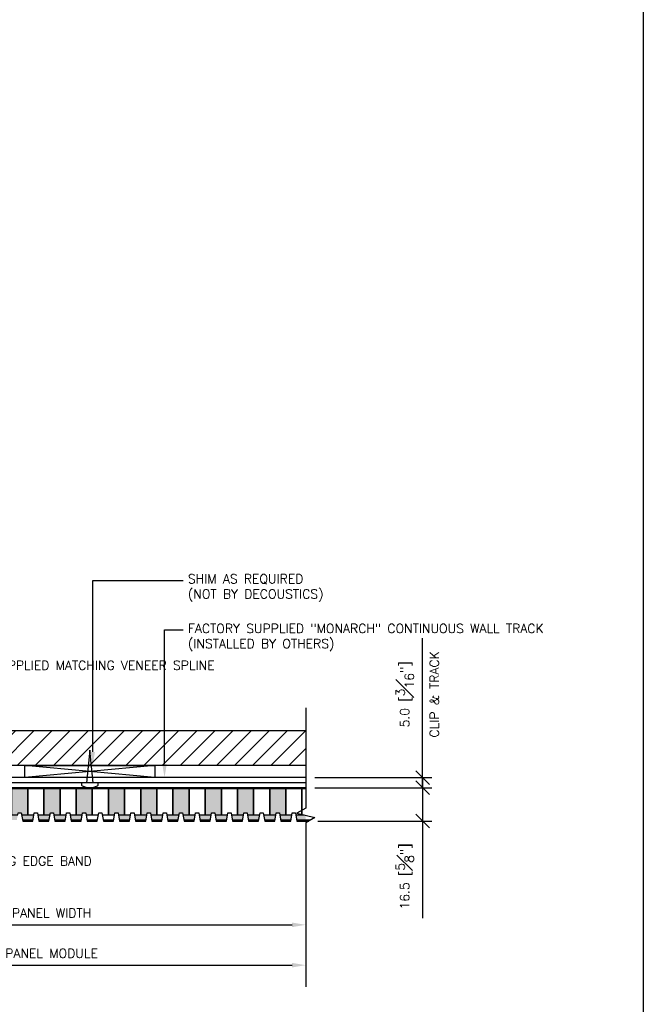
# Model space of a CAD drawing. Header units: millimetres. Extents: x 0 to 4899, y -1170 to 2102.
# Tile 7 of 15: x 1470 to 1779, y 88 to 576. Entities that reach past the tile are written whole.
import ezdxf
from ezdxf import colors
from ezdxf.entities.mleader import LeaderData, LeaderLine
from ezdxf.math import Vec2, Vec3

# ---------------------------------------------------------------- set-up
doc = ezdxf.new("R2010")
doc.units = ezdxf.units.MM
doc.header["$LTSCALE"] = 15
doc.header["$MEASUREMENT"] = 0
for name, color, linetype in [('1-ARCH', 1, 'Continuous'), ('1-DIM', 4, 'Continuous'), ('1-MOUNT', 155, 'Continuous'), ('1-PANEL', 6, 'Continuous'), ('1-TEXT', 2, 'Continuous')]:
    doc.layers.add(name, color=color, linetype=linetype)
doc.layers.add('1-VIEWPORT', color=3, linetype='Continuous', plot=False)
doc.styles.add('TEXT', font='romans.shx')
doc.dimstyles.new('WDIM 1-2', dxfattribs={"dimscale": 2.25, "dimtxt": 2, "dimasz": 3, "dimexe": 2, "dimexo": 2, "dimgap": 1.6, "dimtad": 1, "dimdec": 1, "dimzin": 3, "dimdsep": 46, "dimtxsty": 'TEXT', "dimblk": 'OBLIQUE', "dimcen": 2, "dimdle": 2, "dimclrd": 256, "dimclre": 4, "dimclrt": 2, "dimazin": 0, "dimtfac": 1, "dimtdec": 1, "dimtmove": 0, "dimatfit": 3, "dimfxl": 0, "dimfrac": 2, "dimtolj": 1, "dimtzin": 0, "dimlwd": -1, "dimlwe": -1, "dimarcsym": 0})
pattern_1 = [(37.5, (-1121.8529, 337.8345), (-0.0629934, 1.9268238), [0, -1.52, 0, -1.7, 0, -1.625]), (7.5, (-1121.853, 337.8345), (1.7697767, 2.822146), [0, -0.82, 0, -1.37, 0, -0.525]), (327.5, (-1123.083, 337.8345), (3.1141419, 0.0056591), [0, -0.5, 0, -1.8, 0, -2.35]), (317.5, (-1123.083, 337.8345), (3.0061266, 0.8776756), [0, -0.25, 0, -1.18, 0, -1.35])]

# ---------------------------------------------------------------- blocks, each defined once
blk = doc.blocks.new('_OBLIQUE')
at = {"color": 0, "linetype": 'ByBlock'}
blk.add_line((-0.5, -0.5), (0.5, 0.5), dxfattribs=at)
blk = doc.blocks.new('*D47')
at = {"layer": '1-DIM', "color": 4, "transparency": 16777216}
for p, q in [((1366.58, 174.25), (1366.58, 122.75)), ((1611.96, 154.12), (1611.96, 122.75))]:
    blk.add_line(p, q, dxfattribs=at)
at = {"layer": '1-DIM', "transparency": 16777216}
blk.add_line((1362.08, 127.25), (1605.21, 127.25), dxfattribs=at)
blk.add_solid([(1605.21, 128.37), (1605.21, 126.12), (1611.96, 127.25)], dxfattribs=at)
at = {"layer": 'DEFPOINTS', "color": 0, "transparency": 16777216}
for p in [(1366.58, 178.75), (1611.96, 158.62), (1611.96, 127.25)]:
    blk.add_point(p, dxfattribs=at)
at = {"layer": '1-DIM', "transparency": 16777216, "xscale": 6.75, "yscale": 6.75, "zscale": 6.75, "rotation": 180}
blk.add_blockref('_OBLIQUE', (1366.58, 127.25), dxfattribs=at)
at = {"layer": '1-DIM', "color": 2, "transparency": 16777216, "insert": (1485.9, 133.1), "char_height": 4.5, "attachment_point": 5, "style": 'TEXT', "bg_fill": 3, "box_fill_scale": 1.25, "bg_fill_color": 256, "bg_fill_true_color": 13158600, "bg_fill_transparency": 0}
blk.add_mtext('\\A1;PANEL WIDTH', dxfattribs=at)
blk = doc.blocks.new('*D48')
at = {"layer": '1-DIM', "color": 4, "transparency": 16777216}
for p, q in [((1366.58, 174.25), (1366.58, 102.75)), ((1611.96, 141.33), (1611.96, 102.75))]:
    blk.add_line(p, q, dxfattribs=at)
at = {"layer": '1-DIM', "transparency": 16777216}
blk.add_line((1362.08, 107.25), (1605.21, 107.25), dxfattribs=at)
blk.add_solid([(1605.21, 108.37), (1605.21, 106.12), (1611.96, 107.25)], dxfattribs=at)
at = {"layer": 'DEFPOINTS', "color": 0, "transparency": 16777216}
for p in [(1366.58, 178.75), (1611.96, 145.83), (1611.96, 107.25)]:
    blk.add_point(p, dxfattribs=at)
at = {"layer": '1-DIM', "transparency": 16777216, "xscale": 6.75, "yscale": 6.75, "zscale": 6.75, "rotation": 180}
blk.add_blockref('_OBLIQUE', (1366.58, 107.25), dxfattribs=at)
at = {"layer": '1-DIM', "color": 2, "transparency": 16777216, "insert": (1485.9, 113.1), "char_height": 4.5, "attachment_point": 5, "style": 'TEXT', "bg_fill": 3, "box_fill_scale": 1.25, "bg_fill_color": 256, "bg_fill_true_color": 13158600, "bg_fill_transparency": 0}
blk.add_mtext('\\A1;PANEL MODULE', dxfattribs=at)
blk = doc.blocks.new('*D72')
at = {"layer": '1-DIM', "transparency": 16777216}
for p, q in [((1669.91, 200.25), (1669.91, 269.38)), ((1669.91, 195.25), (1669.91, 200.25)), ((1669.91, 195.25), (1669.91, 188.5))]:
    blk.add_line(p, q, dxfattribs=at)
at = {"layer": '1-DIM', "color": 4, "transparency": 16777216}
for p, q in [((1616.46, 200.25), (1674.41, 200.25)), ((1616.46, 195.25), (1674.41, 195.25))]:
    blk.add_line(p, q, dxfattribs=at)
at = {"layer": 'DEFPOINTS', "color": 0, "transparency": 16777216}
for p in [(1611.96, 200.25), (1669.91, 200.25), (1611.96, 195.25)]:
    blk.add_point(p, dxfattribs=at)
at = {"layer": '1-DIM', "transparency": 16777216, "xscale": 6.75, "yscale": 6.75, "zscale": 6.75}
for p, rotation in [((1669.91, 200.25), 270), ((1669.91, 195.25), 90)]:
    blk.add_blockref('_OBLIQUE', p, dxfattribs=dict(at, rotation=rotation))
at = {"layer": '1-DIM', "color": 2, "transparency": 16777216, "char_height": 4.5, "attachment_point": 5, "rotation": 90, "style": 'TEXT', "bg_fill": 3, "box_fill_scale": 1.25, "bg_fill_color": 256, "bg_fill_true_color": 13158600, "bg_fill_transparency": 0}
for s, insert in [('\\A1;CLIP & TRACK', (1675.76, 241.56)), ('\\A1;5.0 [{\\H1.000000x;\\S3#16;}"]', (1661.06, 241.56))]:
    blk.add_mtext(s, dxfattribs=dict(at, insert=insert))
blk = doc.blocks.new('*D73')
at = {"layer": '1-DIM', "transparency": 16777216}
for p, q in [((1669.91, 199.75), (1669.91, 178.75)), ((1669.91, 178.75), (1669.91, 130.51))]:
    blk.add_line(p, q, dxfattribs=at)
at = {"layer": '1-DIM', "color": 4, "transparency": 16777216}
for p, q in [((1616.7, 195.25), (1674.41, 195.25)), ((1617.93, 178.75), (1674.41, 178.75))]:
    blk.add_line(p, q, dxfattribs=at)
at = {"layer": 'DEFPOINTS', "color": 0, "transparency": 16777216}
for p in [(1612.2, 195.25), (1613.43, 178.75), (1669.91, 178.75)]:
    blk.add_point(p, dxfattribs=at)
at = {"layer": '1-DIM', "transparency": 16777216, "xscale": 6.75, "yscale": 6.75, "zscale": 6.75}
for p, rotation in [((1669.91, 195.25), 90), ((1669.91, 178.75), 270)]:
    blk.add_blockref('_OBLIQUE', p, dxfattribs=dict(at, rotation=rotation))
at = {"layer": '1-DIM', "color": 2, "transparency": 16777216, "insert": (1661.06, 151.25), "char_height": 4.5, "attachment_point": 5, "rotation": 90, "style": 'TEXT', "bg_fill": 3, "box_fill_scale": 1.25, "bg_fill_color": 256, "bg_fill_true_color": 13158600, "bg_fill_transparency": 0}
blk.add_mtext('\\A1;16.5 [{\\H1.000000x;\\S5#8;}"]', dxfattribs=at)

msp = doc.modelspace()

# ---------------------------------------------------------------- hatches: boundary and pattern name
at = {"layer": '1-ARCH'}
h = msp.add_hatch(dxfattribs=at)
h.set_pattern_fill('ANSI31', color=8, scale=50.8, style=0)
h.set_pattern_definition([(45, (-1677.369, 849.739), (-4.490128, 4.490128), [])])
h.paths.add_polyline_path([(1394.12, 223.47), (1394.12, 206.28), (1611.96, 206.28), (1611.96, 223.47)])

# ---------------------------------------------------------------- linework, layer by layer
for p, q in [((1611.96, 223.47), (1394.12, 223.47)), ((1611.96, 206.28), (1394.12, 206.28))]:
    msp.add_line(p, q, dxfattribs=at)
at = {"layer": '1-MOUNT', "color": 8}
for p, q in [((1537.03, 206.28), (1472.63, 200.25)), ((1537.03, 200.25), (1472.63, 206.28))]:
    msp.add_line(p, q, dxfattribs=at)
at = {"layer": '1-MOUNT'}
msp.add_line((1611.96, 197.75), (1394.53, 197.75), dxfattribs=at)
for points in [[(1506.53, 197.75), (1504.86, 213.82), (1503.2, 197.75)], [(1611.96, 200.25), (1394.53, 200.25), (1394.53, 195.25)], [(1394.53, 195.25), (1611.96, 195.25)]]:
    msp.add_lwpolyline(points, dxfattribs=at)
msp.add_lwpolyline([(1537.03, 206.28), (1537.03, 200.25), (1472.63, 200.25), (1472.63, 206.28)], close=True, dxfattribs=at)
msp.add_lwpolyline([(1500.7, 197.75), (1500.7, 196.96, 0.269542), (1501.12, 196.24, 0.264767), (1508.61, 196.24, 0.269542), (1509.03, 196.96), (1509.03, 197.75)], format="xyb", dxfattribs=at)
at = {"layer": '1-PANEL'}
for points in [[(1611.96, 195.25), (1376.33, 195.25)], [(1611.96, 194.75), (1376.33, 194.75)], [(1466.09, 194.75), (1466.09, 181.75), (1469.1, 181.75), (1469.28, 182.75), (1470.88, 182.75), (1471.06, 181.75), (1474.09, 181.75), (1474.09, 194.75)], [(1474.09, 194.75), (1474.09, 181.75), (1477.1, 181.75), (1477.28, 182.75), (1478.88, 182.75), (1479.06, 181.75), (1482.09, 181.75), (1482.09, 194.75)], [(1482.09, 194.75), (1482.09, 181.75), (1485.1, 181.75), (1485.28, 182.75), (1486.88, 182.75), (1487.06, 181.75), (1490.09, 181.75), (1490.09, 194.75)], [(1490.09, 194.75), (1490.09, 181.75), (1493.1, 181.75), (1493.28, 182.75), (1494.88, 182.75), (1495.06, 181.75), (1498.09, 181.75), (1498.09, 194.75)], [(1498.09, 194.75), (1498.09, 181.75), (1501.1, 181.75), (1501.28, 182.75), (1502.88, 182.75), (1503.06, 181.75), (1506.09, 181.75), (1506.09, 194.75)], [(1506.09, 194.75), (1506.09, 181.75), (1509.1, 181.75), (1509.28, 182.75), (1510.88, 182.75), (1511.06, 181.75), (1514.09, 181.75), (1514.09, 194.75)], [(1514.09, 194.75), (1514.09, 181.75), (1517.1, 181.75), (1517.28, 182.75), (1518.88, 182.75), (1519.06, 181.75), (1522.09, 181.75), (1522.09, 194.75)], [(1522.09, 194.75), (1522.09, 181.75), (1525.1, 181.75), (1525.28, 182.75), (1526.88, 182.75), (1527.06, 181.75), (1530.09, 181.75), (1530.09, 194.75)], [(1530.09, 194.75), (1530.09, 181.75), (1533.1, 181.75), (1533.28, 182.75), (1534.88, 182.75), (1535.06, 181.75), (1538.09, 181.75), (1538.09, 194.75)], [(1538.09, 194.75), (1538.09, 181.75), (1541.1, 181.75), (1541.28, 182.75), (1542.88, 182.75), (1543.06, 181.75), (1546.09, 181.75), (1546.09, 194.75)], [(1546.09, 194.75), (1546.09, 181.75), (1549.1, 181.75), (1549.28, 182.75), (1550.88, 182.75), (1551.06, 181.75), (1554.09, 181.75), (1554.09, 194.75)], [(1554.09, 194.75), (1554.09, 181.75), (1557.1, 181.75), (1557.28, 182.75), (1558.88, 182.75), (1559.06, 181.75), (1562.09, 181.75), (1562.09, 194.75)], [(1562.09, 194.75), (1562.09, 181.75), (1565.1, 181.75), (1565.28, 182.75), (1566.88, 182.75), (1567.06, 181.75), (1570.09, 181.75), (1570.09, 194.75)], [(1570.09, 194.75), (1570.09, 181.75), (1573.1, 181.75), (1573.28, 182.75), (1574.88, 182.75), (1575.06, 181.75), (1578.09, 181.75), (1578.09, 194.75)], [(1578.09, 194.75), (1578.09, 181.75), (1581.1, 181.75), (1581.28, 182.75), (1582.88, 182.75), (1583.06, 181.75), (1586.09, 181.75), (1586.09, 194.75)], [(1586.09, 194.75), (1586.09, 181.75), (1589.1, 181.75), (1589.28, 182.75), (1590.88, 182.75), (1591.06, 181.75), (1594.09, 181.75), (1594.09, 194.75)], [(1594.09, 194.75), (1594.09, 181.75), (1597.1, 181.75), (1597.28, 182.75), (1598.88, 182.75), (1599.06, 181.75), (1602.09, 181.75), (1602.09, 194.75)], [(1602.09, 194.75), (1602.09, 181.75), (1605.1, 181.75), (1605.28, 182.75), (1606.88, 182.75), (1607.06, 181.75), (1610.09, 181.75), (1610.09, 189.37)], [(1610.09, 189.37), (1610.09, 194.75)], [(1610.09, 194.75), (1610.09, 189.37)], [(1610.09, 189.37), (1610.09, 181.75), (1611.11, 181.75)]]:
    msp.add_lwpolyline(points, dxfattribs=at)
at = {"layer": '1-VIEWPORT'}
msp.add_lwpolyline([(279.4, 1170), (1779.37, 1170), (1779.37, 0), (279.4, 0)], close=True, dxfattribs=at)

# ---------------------------------------------------------------- leaders
at = {"layer": '1-TEXT'}
ml = msp.add_multileader_mtext('Standard', dxfattribs=at)
ml.set_content('SHIM AS REQUIRED\\P(NOT BY DECOUSTICS)', color=256, style='TEXT')
ml.set_leader_properties(color=4, linetype='ByLayer', lineweight=-1)
ml.build(insert=Vec2(0, 0))
ml.multileader.update_dxf_attribs({"dogleg_length": 0.36, "arrow_head_size": 6.75, "scale": 2.25})
ctx = ml.context
ctx.base_point, ctx.scale, ctx.char_height, ctx.arrow_head_size, ctx.landing_gap_size, ctx.plane_origin = Vec3(1551.23, 298.1), 2.25, 4.5, 6.75, 2.25, Vec3(1840.05, 315.34)
notes = []
notes.append((ctx, [(1, (1, 1, 0), (1506.3, 298.1), (1, 0), 44.93, [(0, [(1506.3, 206.28)], 0, [])])]))
ctx.mtext.insert, ctx.mtext.width, ctx.mtext.flow_direction = Vec3(1553.48, 301.1), 98.6117, 5
ml = msp.add_multileader_mtext('Standard', dxfattribs=at)
ml.set_content('FACTORY SUPPLIED "MONARCH" CONTINUOUS WALL TRACK\\P(INSTALLED BY OTHERS)', color=256, style='TEXT')
ml.set_leader_properties(color=4, linetype='ByLayer', lineweight=-1)
ml.build(insert=Vec2(0, 0))
ml.multileader.update_dxf_attribs({"dogleg_length": 0.36, "arrow_head_size": 6.75, "scale": 2.25})
ctx = ml.context
ctx.base_point, ctx.scale, ctx.char_height, ctx.arrow_head_size, ctx.landing_gap_size, ctx.plane_origin = Vec3(1551.23, 273.5), 2.25, 4.5, 6.75, 2.25, Vec3(1873.69, 357.94)
notes.append((ctx, [(1, (1, 1, 0), (1541.91, 273.5), (1, 0), 9.32, [(0, [(1541.91, 200.25)], 0, [])])]))
ctx.mtext.insert, ctx.mtext.width, ctx.mtext.flow_direction = Vec3(1553.48, 276.5), 85.0112, 5
ml = msp.add_multileader_mtext('Standard', dxfattribs=at)
ml.set_content('\\pxt21;FACTORY SUPPLIED MATCHING VENEER SPLINE', color=256, style='TEXT')
ml.set_leader_properties(color=4, linetype='ByLayer', lineweight=-1)
ml.build(insert=Vec2(0, 0))
ml.multileader.update_dxf_attribs({"dogleg_length": 0.36, "arrow_head_size": 6.75, "scale": 2.25})
ctx = ml.context
ctx.base_point, ctx.scale, ctx.char_height, ctx.arrow_head_size, ctx.landing_gap_size, ctx.plane_origin = Vec3(1424.87, 256), 2.25, 4.5, 6.75, 2.25, Vec3(1241.7, 326.55)
notes.append((ctx, [(0, (1, 1, 0), (1416.81, 256), (1, 0), 8.06, [(0, [(1376.33, 201.97)], 0, [])])]))
ctx.mtext.insert, ctx.mtext.width, ctx.mtext.flow_direction = Vec3(1427.12, 258.25), 67.5281, 5
for ctx, leaders in notes:
    for number, flags, end, landing, length, lines in leaders:
        leader = LeaderData()
        leader.index, (leader.has_last_leader_line, leader.has_dogleg_vector, leader.attachment_direction) = number, flags
        leader.last_leader_point, leader.dogleg_vector, leader.dogleg_length = Vec3(end), Vec3(landing), length
        for number, points, colour, breaks in lines:
            line = LeaderLine()
            line.index, line.vertices, line.color, line.breaks = number, Vec3.list(points), colors.encode_raw_color(colour), breaks
            leader.lines.append(line)
        ctx.leaders.append(leader)

# ---------------------------------------------------------------- next in the draw order: dimensions: what is measured, and where the dimension line sits
at = {"layer": '1-DIM'}
dim = msp.add_linear_dim(base=(1611.96, 127.25), p1=(1366.58, 178.75), p2=(1611.96, 158.62), text='PANEL WIDTH', dimstyle='WDIM 1-2', override={"dimblk1": 'OBLIQUE', "dimsah": 1}, dxfattribs=at)
dim.commit()
dim.dimension.update_dxf_attribs({"geometry": '*D47', "text_midpoint": (1485.9, 133.1)})

# ---------------------------------------------------------------- next in the draw order: dimensions: what is measured, and where the dimension line sits
dim = msp.add_linear_dim(base=(1611.96, 107.25), p1=(1366.58, 178.75), p2=(1611.96, 145.83), text='PANEL MODULE', dimstyle='WDIM 1-2', override={"dimblk1": 'OBLIQUE', "dimsah": 1}, dxfattribs=at)
dim.commit()
dim.dimension.update_dxf_attribs({"geometry": '*D48', "text_midpoint": (1485.9, 113.1)})

# ---------------------------------------------------------------- next in the draw order: hatches: boundary and pattern name
at = {"layer": '1-PANEL'}
h = msp.add_hatch(dxfattribs=at)
h.set_pattern_fill('AR-SAND', color=8)
h.set_pattern_definition(pattern_1)
h.paths.add_polyline_path([(1410.09, 194.75), (1402.09, 194.75), (1402.09, 181.75), (1405.1, 181.75), (1405.28, 182.75), (1406.88, 182.75), (1407.06, 181.75), (1410.09, 181.75)])
h.paths.add_polyline_path([(1426.09, 194.75), (1418.09, 194.75), (1418.09, 181.75), (1421.1, 181.75), (1421.28, 182.75), (1422.88, 182.75), (1423.06, 181.75), (1426.09, 181.75)])
h.paths.add_polyline_path([(1442.09, 194.75), (1434.09, 194.75), (1434.09, 181.75), (1437.1, 181.75), (1437.28, 182.75), (1438.88, 182.75), (1439.06, 181.75), (1442.09, 181.75)])
h.paths.add_polyline_path([(1458.09, 194.75), (1450.09, 194.75), (1450.09, 181.75), (1453.1, 181.75), (1453.28, 182.75), (1454.88, 182.75), (1455.06, 181.75), (1458.09, 181.75)])
h.paths.add_polyline_path([(1474.09, 194.75), (1466.09, 194.75), (1466.09, 181.75), (1469.1, 181.75), (1469.28, 182.75), (1470.88, 182.75), (1471.06, 181.75), (1474.09, 181.75)])
h.paths.add_polyline_path([(1490.09, 194.75), (1482.09, 194.75), (1482.09, 181.75), (1485.1, 181.75), (1485.28, 182.75), (1486.88, 182.75), (1487.06, 181.75), (1490.09, 181.75)])
h.paths.add_polyline_path([(1506.09, 194.75), (1498.09, 194.75), (1498.09, 181.75), (1501.1, 181.75), (1501.28, 182.75), (1502.88, 182.75), (1503.06, 181.75), (1506.09, 181.75)])
h.paths.add_polyline_path([(1501.1, 181.75), (1498.09, 181.75), (1495.06, 181.75), (1495.5, 179.25), (1500.66, 179.25)])
h.paths.add_polyline_path([(1493.1, 181.75), (1490.09, 181.75), (1487.06, 181.75), (1487.5, 179.25), (1492.66, 179.25)])
h.paths.add_polyline_path([(1485.1, 181.75), (1482.09, 181.75), (1479.06, 181.75), (1479.5, 179.25), (1484.66, 179.25)])
h.paths.add_polyline_path([(1477.1, 181.75), (1474.09, 181.75), (1471.06, 181.75), (1471.5, 179.25), (1476.66, 179.25)])
h.paths.add_polyline_path([(1469.1, 181.75), (1466.09, 181.75), (1463.06, 181.75), (1463.5, 179.25), (1468.66, 179.25)])
h.paths.add_polyline_path([(1461.1, 181.75), (1458.09, 181.75), (1455.06, 181.75), (1455.5, 179.25), (1460.66, 179.25)])
h.paths.add_polyline_path([(1453.1, 181.75), (1450.09, 181.75), (1447.06, 181.75), (1447.5, 179.25), (1452.66, 179.25)])
h.paths.add_polyline_path([(1445.1, 181.75), (1442.09, 181.75), (1439.06, 181.75), (1439.5, 179.25), (1444.66, 179.25)])
h.paths.add_polyline_path([(1437.1, 181.75), (1434.09, 181.75), (1431.06, 181.75), (1431.5, 179.25), (1436.66, 179.25)])
h.paths.add_polyline_path([(1429.1, 181.75), (1426.09, 181.75), (1423.06, 181.75), (1423.5, 179.25), (1428.66, 179.25)])
h.paths.add_polyline_path([(1421.1, 181.75), (1418.09, 181.75), (1415.06, 181.75), (1415.5, 179.25), (1420.66, 179.25)])
h.paths.add_polyline_path([(1413.1, 181.75), (1410.09, 181.75), (1407.06, 181.75), (1407.5, 179.25), (1412.66, 179.25)])
h.paths.add_polyline_path([(1405.1, 181.75), (1402.09, 181.75), (1399.06, 181.75), (1399.5, 179.25), (1404.66, 179.25)])
h = msp.add_hatch(dxfattribs=at)
h.set_pattern_fill('AR-SAND', color=8)
h.set_pattern_definition(pattern_1)
h.paths.add_polyline_path([(1522.09, 194.75), (1514.09, 194.75), (1514.09, 181.75), (1517.1, 181.75), (1517.28, 182.75), (1518.88, 182.75), (1519.06, 181.75), (1522.09, 181.75)])
h.paths.add_polyline_path([(1538.09, 194.75), (1530.09, 194.75), (1530.09, 181.75), (1533.1, 181.75), (1533.28, 182.75), (1534.88, 182.75), (1535.06, 181.75), (1538.09, 181.75)])
h.paths.add_polyline_path([(1554.09, 194.75), (1546.09, 194.75), (1546.09, 181.75), (1549.1, 181.75), (1549.28, 182.75), (1550.88, 182.75), (1551.06, 181.75), (1554.09, 181.75)])
h.paths.add_polyline_path([(1570.09, 194.75), (1562.09, 194.75), (1562.09, 181.75), (1565.1, 181.75), (1565.28, 182.75), (1566.88, 182.75), (1567.06, 181.75), (1570.09, 181.75)])
h.paths.add_polyline_path([(1586.09, 194.75), (1578.09, 194.75), (1578.09, 181.75), (1581.1, 181.75), (1581.28, 182.75), (1582.88, 182.75), (1583.06, 181.75), (1586.09, 181.75)])
h.paths.add_polyline_path([(1602.09, 194.75), (1594.09, 194.75), (1594.09, 181.75), (1597.1, 181.75), (1597.28, 182.75), (1598.88, 182.75), (1599.06, 181.75), (1602.09, 181.75)])
h.paths.add_polyline_path([(1611.96, 181.75), (1610.09, 181.75), (1607.06, 181.75), (1607.5, 179.25), (1611.96, 179.25)])
h.paths.add_polyline_path([(1605.1, 181.75), (1602.09, 181.75), (1599.06, 181.75), (1599.5, 179.25), (1604.66, 179.25)])
h.paths.add_polyline_path([(1597.1, 181.75), (1594.09, 181.75), (1591.06, 181.75), (1591.5, 179.25), (1596.66, 179.25)])
h.paths.add_polyline_path([(1589.1, 181.75), (1586.09, 181.75), (1583.06, 181.75), (1583.5, 179.25), (1588.66, 179.25)])
h.paths.add_polyline_path([(1581.1, 181.75), (1578.09, 181.75), (1575.06, 181.75), (1575.5, 179.25), (1580.66, 179.25)])
h.paths.add_polyline_path([(1573.1, 181.75), (1570.09, 181.75), (1567.06, 181.75), (1567.5, 179.25), (1572.66, 179.25)])
h.paths.add_polyline_path([(1565.1, 181.75), (1562.09, 181.75), (1559.06, 181.75), (1559.5, 179.25), (1564.66, 179.25)])
h.paths.add_polyline_path([(1557.1, 181.75), (1554.09, 181.75), (1551.06, 181.75), (1551.5, 179.25), (1556.66, 179.25)])
h.paths.add_polyline_path([(1549.1, 181.75), (1546.09, 181.75), (1543.06, 181.75), (1543.5, 179.25), (1548.66, 179.25)])
h.paths.add_polyline_path([(1541.1, 181.75), (1538.09, 181.75), (1535.06, 181.75), (1535.5, 179.25), (1540.66, 179.25)])
h.paths.add_polyline_path([(1533.1, 181.75), (1530.09, 181.75), (1527.06, 181.75), (1527.5, 179.25), (1532.66, 179.25)])
h.paths.add_polyline_path([(1525.1, 181.75), (1522.09, 181.75), (1519.06, 181.75), (1519.5, 179.25), (1524.66, 179.25)])

# ---------------------------------------------------------------- next in the draw order: linework, layer by layer
at = {"layer": '1-DIM'}
msp.add_lwpolyline([(1611.96, 234.81), (1611.96, 185.15), (1607.51, 182.65), (1616.41, 180.42), (1611.96, 177.92), (1611.96, 96.56)], dxfattribs=at)
at = {"layer": '1-PANEL'}
for points in [[(1469.28, 182.75), (1470.88, 182.75), (1471.58, 178.75), (1476.57, 178.75), (1477.28, 182.75), (1478.88, 182.75), (1479.58, 178.75), (1484.57, 178.75), (1485.28, 182.75), (1486.88, 182.75), (1487.58, 178.75), (1492.57, 178.75), (1493.28, 182.75), (1494.88, 182.75), (1495.58, 178.75), (1500.57, 178.75), (1501.28, 182.75), (1502.88, 182.75), (1503.58, 178.75), (1508.57, 178.75), (1509.28, 182.75), (1510.88, 182.75), (1511.58, 178.75), (1516.57, 178.75), (1517.28, 182.75), (1518.88, 182.75), (1519.58, 178.75), (1524.57, 178.75), (1525.28, 182.75), (1526.88, 182.75), (1527.58, 178.75), (1532.57, 178.75), (1533.28, 182.75), (1534.88, 182.75), (1535.58, 178.75), (1540.57, 178.75), (1541.28, 182.75), (1542.88, 182.75), (1543.58, 178.75), (1548.57, 178.75), (1549.28, 182.75), (1550.88, 182.75), (1551.58, 178.75), (1556.57, 178.75), (1557.28, 182.75), (1558.88, 182.75), (1559.58, 178.75), (1564.57, 178.75), (1565.28, 182.75), (1566.88, 182.75), (1567.58, 178.75), (1572.57, 178.75), (1573.28, 182.75), (1574.88, 182.75), (1575.58, 178.75), (1580.57, 178.75), (1581.28, 182.75), (1582.88, 182.75), (1583.58, 178.75), (1588.57, 178.75), (1589.28, 182.75), (1590.88, 182.75), (1591.58, 178.75), (1596.57, 178.75), (1597.28, 182.75), (1598.88, 182.75), (1599.58, 178.75), (1604.57, 178.75), (1605.28, 182.75), (1606.88, 182.75), (1607.58, 178.75), (1613.43, 178.75)], [(1471.5, 179.25), (1476.66, 179.25)], [(1479.5, 179.25), (1484.66, 179.25)], [(1487.5, 179.25), (1492.66, 179.25)], [(1495.5, 179.25), (1500.66, 179.25)], [(1503.5, 179.25), (1508.66, 179.25)], [(1511.5, 179.25), (1516.66, 179.25)], [(1519.5, 179.25), (1524.66, 179.25)], [(1527.5, 179.25), (1532.66, 179.25)], [(1535.5, 179.25), (1540.66, 179.25)], [(1543.5, 179.25), (1548.66, 179.25)], [(1551.5, 179.25), (1556.66, 179.25)], [(1559.5, 179.25), (1564.66, 179.25)], [(1567.5, 179.25), (1572.66, 179.25)], [(1575.5, 179.25), (1580.66, 179.25)], [(1583.5, 179.25), (1588.66, 179.25)], [(1591.5, 179.25), (1596.66, 179.25)], [(1599.5, 179.25), (1604.66, 179.25)], [(1607.5, 179.25), (1614.32, 179.25)]]:
    msp.add_lwpolyline(points, dxfattribs=at)

# ---------------------------------------------------------------- next in the draw order: leaders
at = {"layer": '1-TEXT'}
ml = msp.add_multileader_mtext('Standard', dxfattribs=at)
ml.set_content('1mm THK. MATCHING EDGE BAND', color=256, style='TEXT')
ml.set_leader_properties(color=4, linetype='ByLayer', lineweight=-1)
ml.build(insert=Vec2(0, 0))
ml.multileader.update_dxf_attribs({"dogleg_length": 0.36, "arrow_head_size": 6.75, "scale": 2.25})
ctx = ml.context
ctx.base_point, ctx.scale, ctx.char_height, ctx.arrow_head_size, ctx.landing_gap_size, ctx.plane_origin = Vec3(1401.93, 158.89), 2.25, 4.5, 6.75, 2.25, Vec3(1212.29, 193.68)
notes = []
notes.append((ctx, [(0, (1, 1, 0), (1392.61, 158.89), (1, 0), 9.32, [(0, [(1367.58, 184.94)], 0, [])])]))
ctx.mtext.insert, ctx.mtext.width, ctx.mtext.flow_direction = Vec3(1404.18, 161.14), 72.0028, 5
for ctx, leaders in notes:
    for number, flags, end, landing, length, lines in leaders:
        leader = LeaderData()
        leader.index, (leader.has_last_leader_line, leader.has_dogleg_vector, leader.attachment_direction) = number, flags
        leader.last_leader_point, leader.dogleg_vector, leader.dogleg_length = Vec3(end), Vec3(landing), length
        for number, points, colour, breaks in lines:
            line = LeaderLine()
            line.index, line.vertices, line.color, line.breaks = number, Vec3.list(points), colors.encode_raw_color(colour), breaks
            leader.lines.append(line)
        ctx.leaders.append(leader)

# ---------------------------------------------------------------- next in the draw order: dimensions: what is measured, and where the dimension line sits
at = {"layer": '1-DIM'}
dim = msp.add_linear_dim(base=(1669.91, 200.25), p1=(1611.96, 195.25), p2=(1611.96, 200.25), angle=90, text='<>\\XCLIP & TRACK', dimstyle='WDIM 1-2', dxfattribs=at)
dim.commit()
dim.dimension.update_dxf_attribs({"geometry": '*D72', "text_midpoint": (1669.91, 241.56)})

# ---------------------------------------------------------------- next in the draw order: dimensions: what is measured, and where the dimension line sits
dim = msp.add_linear_dim(base=(1669.91, 178.75), p1=(1612.2, 195.25), p2=(1613.43, 178.75), angle=90, dimstyle='WDIM 1-2', dxfattribs=at)
dim.commit()
dim.dimension.update_dxf_attribs({"geometry": '*D73', "text_midpoint": (1661.06, 151.25)})

doc.saveas('drawing.dxf')
